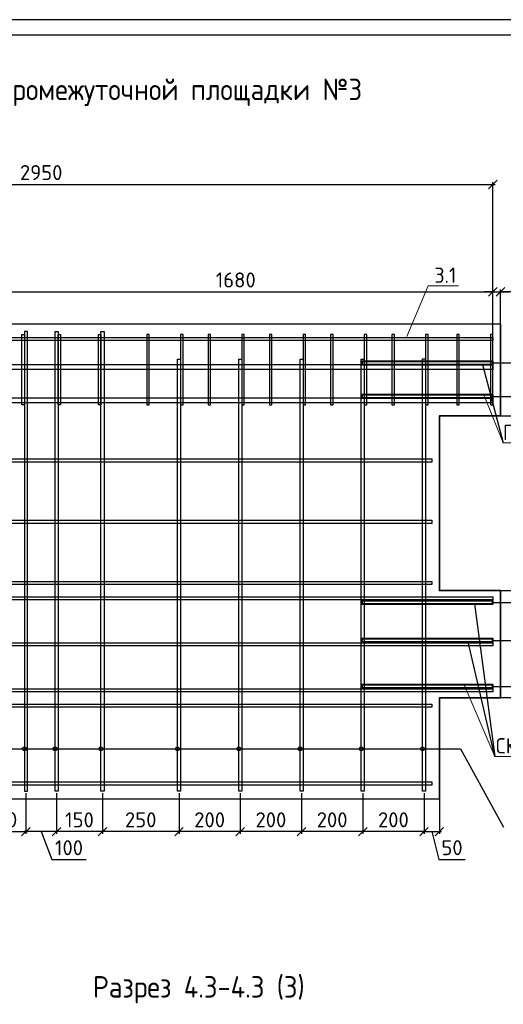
# Model space of a CAD drawing. Header units: millimetres. Extents: x 40580 to 2152466, y -328404 to 177125.
# Tile 182 of 252: x 531350 to 539245, y 161058 to 177125. Entities that reach past the tile are written whole.
import ezdxf
from ezdxf import colors
from ezdxf.entities.mleader import LeaderData, LeaderLine
from ezdxf.math import Vec2, Vec3

# ---------------------------------------------------------------- set-up
doc = ezdxf.new("R2010")
doc.units = ezdxf.units.MM
doc.linetypes.add('CENTER', pattern=[2, 1.25, -0.25, 0.25, -0.25])
doc.layers.add('11', color=7, linetype='Continuous')
doc.layers.add('Столовая - обозначения', color=7, linetype='Continuous')
for name, color, linetype, lineweight in [('Арм_хомуты', 133, 'Continuous', 18), ('ОСИ', 7, 'CENTER', 15), ('Перекрытие ж_бетон', 250, 'Continuous', 30), ('подоснова', 151, 'Continuous', 5), ('Столовая Двери и окна', 7, 'Continuous', 15), ('ТЕКСТ', 7, 'Continuous', 15)]:
    doc.layers.add(name, color=color, linetype=linetype, lineweight=lineweight)
doc.layers.add('Стена_ бетон несущ.', color=7, linetype='Continuous', lineweight=70, true_color=0xb4b496)
doc.styles.add('GOST-2.304_Type-B', font='GOST_Common.ttf')
doc.styles.get("Standard").update_dxf_attribs({"font": 'isocpeur.ttf'})
doc.styles.add('ГОСТ', font='isocpeur.ttf')
doc.dimstyles.new('Осевые', dxfattribs={"dimscale": 0.7, "dimtxt": 450, "dimasz": 400, "dimexe": 100, "dimexo": 100, "dimgap": 100, "dimtad": 1, "dimdec": 0, "dimzin": 0, "dimdsep": 46, "dimtxsty": 'Standard', "dimblk": 'OBLIQUE', "dimcen": 9, "dimdle": 100, "dimazin": 0, "dimtm": 1e-09, "dimtfac": 1, "dimtdec": 0, "dimtofl": 0, "dimtmove": 0, "dimatfit": 3, "dimfxl": 1, "dimtolj": 1, "dimtzin": 0, "dimarcsym": 0})

# ---------------------------------------------------------------- blocks, each defined once
blk = doc.blocks.new('Штамп')
at = {"layer": '11'}
blk.add_line((311470, 126228), (252070, 126228), dxfattribs=at)
at = {"layer": '11', "lineweight": 30}
blk.add_line((254210, 125978), (311220, 125978), dxfattribs=at)
blk = doc.blocks.new('_OBLIQUE')
at = {"color": 0, "linetype": 'ByBlock'}
blk.add_line((-0.5, -0.5), (0.5, 0.5), dxfattribs=at)
blk = doc.blocks.new('*D6001')
at = {"layer": 'Defpoints', "color": 0, "linetype": 'ByBlock', "lineweight": 25, "ltscale": 13, "transparency": 16777216}
for p in [(539201, 172686), (539076, 171913), (539201, 171913)]:
    blk.add_point(p, dxfattribs=at)
at = {"layer": 'ОСИ', "color": 0, "linetype": 'ByBlock', "lineweight": -2, "ltscale": 13, "transparency": 16777216}
for p, q in [((539076, 171948), (539076, 172721)), ((539201, 171948), (539201, 172721)), ((539076, 172686), (538936, 172686)), ((539076, 172686), (539201, 172686)), ((539201, 172686), (539341, 172686)), ((539986, 172686), (539201, 172686))]:
    blk.add_line(p, q, dxfattribs=at)
at = {"layer": 'ОСИ', "color": 0, "linetype": 'ByBlock', "lineweight": -2, "ltscale": 13, "transparency": 16777216, "xscale": 140, "yscale": 140, "zscale": 140}
blk.add_blockref('_OBLIQUE', (539076, 172686), dxfattribs=at)
at = {"layer": 'ОСИ', "color": 0, "linetype": 'ByBlock', "lineweight": -2, "ltscale": 13, "transparency": 16777216, "xscale": 140, "yscale": 140, "zscale": 140, "rotation": 180}
blk.add_blockref('_OBLIQUE', (539201, 172686), dxfattribs=at)
at = {"layer": 'ОСИ', "color": 0, "linetype": 'ByBlock', "ltscale": 13, "transparency": 16777216, "insert": (539769, 172878), "char_height": 245, "attachment_point": 5}
blk.add_mtext('\\A1;25', dxfattribs=at)
blk = doc.blocks.new('*D6136')
at = {"layer": 'Defpoints', "color": 0, "linetype": 'ByBlock', "lineweight": 25, "ltscale": 13, "transparency": 16777216}
for p in [(539076, 172686), (530677, 171938), (539076, 171913)]:
    blk.add_point(p, dxfattribs=at)
at = {"layer": 'ОСИ', "color": 0, "linetype": 'ByBlock', "lineweight": -2, "ltscale": 13, "transparency": 16777216}
for p, q in [((530677, 171973), (530677, 172721)), ((539076, 171948), (539076, 172721)), ((530642, 172686), (539111, 172686))]:
    blk.add_line(p, q, dxfattribs=at)
at = {"layer": 'ОСИ', "color": 0, "linetype": 'ByBlock', "lineweight": -2, "ltscale": 13, "transparency": 16777216, "xscale": 140, "yscale": 140, "zscale": 140, "rotation": 180}
blk.add_blockref('_OBLIQUE', (530677, 172686), dxfattribs=at)
at = {"layer": 'ОСИ', "color": 0, "linetype": 'ByBlock', "lineweight": -2, "ltscale": 13, "transparency": 16777216, "xscale": 140, "yscale": 140, "zscale": 140}
blk.add_blockref('_OBLIQUE', (539076, 172686), dxfattribs=at)
at = {"layer": 'ОСИ', "color": 0, "linetype": 'ByBlock', "ltscale": 13, "transparency": 16777216, "insert": (534877, 172878), "char_height": 245, "attachment_point": 5}
blk.add_mtext('\\A1;1680', dxfattribs=at)
blk = doc.blocks.new('*D6137')
at = {"layer": 'Defpoints', "color": 0, "linetype": 'ByBlock', "lineweight": 25, "ltscale": 13, "transparency": 16777216}
for p in [(539076, 174437), (524326, 171459), (539076, 171459)]:
    blk.add_point(p, dxfattribs=at)
at = {"layer": 'ОСИ', "color": 0, "linetype": 'ByBlock', "lineweight": -2, "ltscale": 13, "transparency": 16777216}
for p, q in [((524291, 174437), (539111, 174437)), ((524326, 171494), (524326, 174472)), ((539076, 171494), (539076, 174472))]:
    blk.add_line(p, q, dxfattribs=at)
at = {"layer": 'ОСИ', "color": 0, "linetype": 'ByBlock', "lineweight": -2, "ltscale": 13, "transparency": 16777216, "xscale": 140, "yscale": 140, "zscale": 140, "rotation": 180}
blk.add_blockref('_OBLIQUE', (524326, 174437), dxfattribs=at)
at = {"layer": 'ОСИ', "color": 0, "linetype": 'ByBlock', "lineweight": -2, "ltscale": 13, "transparency": 16777216, "xscale": 140, "yscale": 140, "zscale": 140}
blk.add_blockref('_OBLIQUE', (539076, 174437), dxfattribs=at)
at = {"layer": 'ОСИ', "color": 0, "linetype": 'ByBlock', "ltscale": 13, "transparency": 16777216, "insert": (531701, 174630), "char_height": 245, "attachment_point": 5}
blk.add_mtext('\\A1;2950', dxfattribs=at)
blk = doc.blocks.new('_None')
blk = doc.blocks.new('*D6002')
at = {"layer": 'Defpoints', "color": 0, "linetype": 'ByBlock', "lineweight": 25, "ltscale": 13, "transparency": 16777216}
for p in [(539051, 166246), (539176, 166062), (539718, 166062)]:
    blk.add_point(p, dxfattribs=at)
at = {"layer": 'ОСИ', "color": 0, "linetype": 'ByBlock', "lineweight": -2, "ltscale": 13, "transparency": 16777216}
for p, q in [((540226, 166307), (540226, 166741)), ((539718, 166154), (540226, 166307)), ((539086, 166246), (539753, 166246)), ((539718, 166281), (539718, 166027)), ((539211, 166062), (539753, 166062))]:
    blk.add_line(p, q, dxfattribs=at)
at = {"layer": 'ОСИ', "color": 0, "linetype": 'ByBlock', "lineweight": -2, "ltscale": 13, "transparency": 16777216, "xscale": 140, "yscale": 140, "zscale": 140}
for p, rotation in [((539718, 166246), 90), ((539718, 166062), 270)]:
    blk.add_blockref('_OBLIQUE', p, dxfattribs=dict(at, rotation=rotation))
at = {"layer": 'ОСИ', "color": 0, "linetype": 'ByBlock', "ltscale": 13, "transparency": 16777216, "insert": (540033, 166524), "char_height": 245, "attachment_point": 5, "rotation": 90}
blk.add_mtext('\\A1;37', dxfattribs=at)
blk = doc.blocks.new('*D6003')
at = {"layer": 'Defpoints', "color": 0, "linetype": 'ByBlock', "lineweight": 25, "ltscale": 13, "transparency": 16777216}
for p in [(539051, 166996), (539718, 166996), (539051, 166246)]:
    blk.add_point(p, dxfattribs=at)
at = {"layer": 'ОСИ', "color": 0, "linetype": 'ByBlock', "lineweight": -2, "ltscale": 13, "transparency": 16777216}
for p, q in [((539086, 166996), (539753, 166996)), ((539718, 166211), (539718, 167031)), ((539086, 166246), (539753, 166246))]:
    blk.add_line(p, q, dxfattribs=at)
at = {"layer": 'ОСИ', "color": 0, "linetype": 'ByBlock', "lineweight": -2, "ltscale": 13, "transparency": 16777216, "xscale": 140, "yscale": 140, "zscale": 140}
for p, rotation in [((539718, 166996), 90), ((539718, 166246), 270)]:
    blk.add_blockref('_OBLIQUE', p, dxfattribs=dict(at, rotation=rotation))
at = {"layer": 'ОСИ', "color": 0, "linetype": 'ByBlock', "ltscale": 13, "transparency": 16777216, "insert": (539526, 166621), "char_height": 245, "attachment_point": 5, "rotation": 90}
blk.add_mtext('\\A1;150', dxfattribs=at)
blk = doc.blocks.new('*D6004')
at = {"layer": 'Defpoints', "color": 0, "linetype": 'ByBlock', "lineweight": 25, "ltscale": 13, "transparency": 16777216}
for p in [(539051, 167616), (539718, 167616), (539051, 166996)]:
    blk.add_point(p, dxfattribs=at)
at = {"layer": 'ОСИ', "color": 0, "linetype": 'ByBlock', "lineweight": -2, "ltscale": 13, "transparency": 16777216}
for p, q in [((539086, 167616), (539753, 167616)), ((539718, 166961), (539718, 167651)), ((539086, 166996), (539753, 166996))]:
    blk.add_line(p, q, dxfattribs=at)
at = {"layer": 'ОСИ', "color": 0, "linetype": 'ByBlock', "lineweight": -2, "ltscale": 13, "transparency": 16777216, "xscale": 140, "yscale": 140, "zscale": 140}
for p, rotation in [((539718, 167616), 90), ((539718, 166996), 270)]:
    blk.add_blockref('_OBLIQUE', p, dxfattribs=dict(at, rotation=rotation))
at = {"layer": 'ОСИ', "color": 0, "linetype": 'ByBlock', "ltscale": 13, "transparency": 16777216, "insert": (539526, 167306), "char_height": 245, "attachment_point": 5, "rotation": 90}
blk.add_mtext('\\A1;124', dxfattribs=at)
blk = doc.blocks.new('*D6005')
at = {"layer": 'Defpoints', "color": 0, "linetype": 'ByBlock', "lineweight": 25, "ltscale": 13, "transparency": 16777216}
for p in [(539051, 167812), (539718, 167812), (539051, 167616)]:
    blk.add_point(p, dxfattribs=at)
at = {"layer": 'ОСИ', "color": 0, "linetype": 'ByBlock', "lineweight": -2, "ltscale": 13, "transparency": 16777216}
for p, q in [((540246, 167897), (540246, 168331)), ((539718, 167714), (540246, 167897)), ((539086, 167812), (539753, 167812)), ((539718, 167581), (539718, 167847)), ((539086, 167616), (539753, 167616))]:
    blk.add_line(p, q, dxfattribs=at)
at = {"layer": 'ОСИ', "color": 0, "linetype": 'ByBlock', "lineweight": -2, "ltscale": 13, "transparency": 16777216, "xscale": 140, "yscale": 140, "zscale": 140}
for p, rotation in [((539718, 167812), 90), ((539718, 167616), 270)]:
    blk.add_blockref('_OBLIQUE', p, dxfattribs=dict(at, rotation=rotation))
at = {"layer": 'ОСИ', "color": 0, "linetype": 'ByBlock', "ltscale": 13, "transparency": 16777216, "insert": (540054, 168114), "char_height": 245, "attachment_point": 5, "rotation": 90}
blk.add_mtext('\\A1;39', dxfattribs=at)
blk = doc.blocks.new('*D6012')
at = {"layer": 'Defpoints', "color": 0, "linetype": 'ByBlock', "lineweight": 25, "ltscale": 13, "transparency": 16777216}
for p in [(530701, 164537), (531451, 164537), (531451, 163876)]:
    blk.add_point(p, dxfattribs=at)
at = {"layer": 'ОСИ', "color": 0, "linetype": 'ByBlock', "lineweight": -2, "ltscale": 13, "transparency": 16777216}
for p, q in [((530701, 164502), (530701, 163841)), ((531451, 164502), (531451, 163841)), ((530666, 163876), (531486, 163876))]:
    blk.add_line(p, q, dxfattribs=at)
at = {"layer": 'ОСИ', "color": 0, "linetype": 'ByBlock', "lineweight": -2, "ltscale": 13, "transparency": 16777216, "xscale": 140, "yscale": 140, "zscale": 140, "rotation": 180}
blk.add_blockref('_OBLIQUE', (530701, 163876), dxfattribs=at)
at = {"layer": 'ОСИ', "color": 0, "linetype": 'ByBlock', "lineweight": -2, "ltscale": 13, "transparency": 16777216, "xscale": 140, "yscale": 140, "zscale": 140}
blk.add_blockref('_OBLIQUE', (531451, 163876), dxfattribs=at)
at = {"layer": 'ОСИ', "color": 0, "linetype": 'ByBlock', "ltscale": 13, "transparency": 16777216, "insert": (531076, 164068), "char_height": 245, "attachment_point": 5}
blk.add_mtext('\\A1;150', dxfattribs=at)
blk = doc.blocks.new('*D5950')
at = {"layer": 'Defpoints', "color": 0, "linetype": 'ByBlock', "lineweight": 25, "ltscale": 13, "transparency": 16777216}
for p in [(537951, 164537), (538201, 164525), (538201, 163876)]:
    blk.add_point(p, dxfattribs=at)
at = {"layer": 'ОСИ', "color": 0, "linetype": 'ByBlock', "lineweight": -2, "ltscale": 13, "transparency": 16777216}
for p, q in [((537951, 164502), (537951, 163841)), ((538201, 164490), (538201, 163841)), ((537916, 163876), (538236, 163876)), ((538076, 163876), (538191, 163421)), ((538191, 163421), (538625, 163421))]:
    blk.add_line(p, q, dxfattribs=at)
at = {"layer": 'ОСИ', "color": 0, "linetype": 'ByBlock', "lineweight": -2, "ltscale": 13, "transparency": 16777216, "xscale": 140, "yscale": 140, "zscale": 140, "rotation": 180}
blk.add_blockref('_OBLIQUE', (537951, 163876), dxfattribs=at)
at = {"layer": 'ОСИ', "color": 0, "linetype": 'ByBlock', "lineweight": -2, "ltscale": 13, "transparency": 16777216, "xscale": 140, "yscale": 140, "zscale": 140}
blk.add_blockref('_OBLIQUE', (538201, 163876), dxfattribs=at)
at = {"layer": 'ОСИ', "color": 0, "linetype": 'ByBlock', "ltscale": 13, "transparency": 16777216, "insert": (538408, 163614), "char_height": 245, "attachment_point": 5}
blk.add_mtext('\\A1;50', dxfattribs=at)
blk = doc.blocks.new('*D5951')
at = {"layer": 'Defpoints', "color": 0, "linetype": 'ByBlock', "lineweight": 25, "ltscale": 13, "transparency": 16777216}
for p in [(536951, 164537), (537951, 164537), (536951, 163876)]:
    blk.add_point(p, dxfattribs=at)
at = {"layer": 'ОСИ', "color": 0, "linetype": 'ByBlock', "lineweight": -2, "ltscale": 13, "transparency": 16777216}
for p, q in [((536951, 164502), (536951, 163841)), ((537951, 164502), (537951, 163841)), ((537986, 163876), (536916, 163876))]:
    blk.add_line(p, q, dxfattribs=at)
at = {"layer": 'ОСИ', "color": 0, "linetype": 'ByBlock', "lineweight": -2, "ltscale": 13, "transparency": 16777216, "xscale": 140, "yscale": 140, "zscale": 140, "rotation": 180}
blk.add_blockref('_OBLIQUE', (536951, 163876), dxfattribs=at)
at = {"layer": 'ОСИ', "color": 0, "linetype": 'ByBlock', "lineweight": -2, "ltscale": 13, "transparency": 16777216, "xscale": 140, "yscale": 140, "zscale": 140}
blk.add_blockref('_OBLIQUE', (537951, 163876), dxfattribs=at)
at = {"layer": 'ОСИ', "color": 0, "linetype": 'ByBlock', "ltscale": 13, "transparency": 16777216, "insert": (537451, 164069), "char_height": 245, "attachment_point": 5}
blk.add_mtext('\\A1;200', dxfattribs=at)
blk = doc.blocks.new('*D5952')
at = {"layer": 'Defpoints', "color": 0, "linetype": 'ByBlock', "lineweight": 25, "ltscale": 13, "transparency": 16777216}
for p in [(535951, 164537), (536951, 164537), (535951, 163876)]:
    blk.add_point(p, dxfattribs=at)
at = {"layer": 'ОСИ', "color": 0, "linetype": 'ByBlock', "lineweight": -2, "ltscale": 13, "transparency": 16777216}
for p, q in [((535951, 164502), (535951, 163841)), ((536951, 164502), (536951, 163841)), ((536986, 163876), (535916, 163876))]:
    blk.add_line(p, q, dxfattribs=at)
at = {"layer": 'ОСИ', "color": 0, "linetype": 'ByBlock', "lineweight": -2, "ltscale": 13, "transparency": 16777216, "xscale": 140, "yscale": 140, "zscale": 140, "rotation": 180}
blk.add_blockref('_OBLIQUE', (535951, 163876), dxfattribs=at)
at = {"layer": 'ОСИ', "color": 0, "linetype": 'ByBlock', "lineweight": -2, "ltscale": 13, "transparency": 16777216, "xscale": 140, "yscale": 140, "zscale": 140}
blk.add_blockref('_OBLIQUE', (536951, 163876), dxfattribs=at)
at = {"layer": 'ОСИ', "color": 0, "linetype": 'ByBlock', "ltscale": 13, "transparency": 16777216, "insert": (536451, 164069), "char_height": 245, "attachment_point": 5}
blk.add_mtext('\\A1;200', dxfattribs=at)
blk = doc.blocks.new('*D5953')
at = {"layer": 'Defpoints', "color": 0, "linetype": 'ByBlock', "lineweight": 25, "ltscale": 13, "transparency": 16777216}
for p in [(534951, 164537), (535951, 164537), (534951, 163876)]:
    blk.add_point(p, dxfattribs=at)
at = {"layer": 'ОСИ', "color": 0, "linetype": 'ByBlock', "lineweight": -2, "ltscale": 13, "transparency": 16777216}
for p, q in [((534951, 164502), (534951, 163841)), ((535951, 164502), (535951, 163841)), ((535986, 163876), (534916, 163876))]:
    blk.add_line(p, q, dxfattribs=at)
at = {"layer": 'ОСИ', "color": 0, "linetype": 'ByBlock', "lineweight": -2, "ltscale": 13, "transparency": 16777216, "xscale": 140, "yscale": 140, "zscale": 140, "rotation": 180}
blk.add_blockref('_OBLIQUE', (534951, 163876), dxfattribs=at)
at = {"layer": 'ОСИ', "color": 0, "linetype": 'ByBlock', "lineweight": -2, "ltscale": 13, "transparency": 16777216, "xscale": 140, "yscale": 140, "zscale": 140}
blk.add_blockref('_OBLIQUE', (535951, 163876), dxfattribs=at)
at = {"layer": 'ОСИ', "color": 0, "linetype": 'ByBlock', "ltscale": 13, "transparency": 16777216, "insert": (535451, 164069), "char_height": 245, "attachment_point": 5}
blk.add_mtext('\\A1;200', dxfattribs=at)
blk = doc.blocks.new('*D5954')
at = {"layer": 'Defpoints', "color": 0, "linetype": 'ByBlock', "lineweight": 25, "ltscale": 13, "transparency": 16777216}
for p in [(533951, 164537), (534951, 164537), (533951, 163876)]:
    blk.add_point(p, dxfattribs=at)
at = {"layer": 'ОСИ', "color": 0, "linetype": 'ByBlock', "lineweight": -2, "ltscale": 13, "transparency": 16777216}
for p, q in [((533951, 164502), (533951, 163841)), ((534951, 164502), (534951, 163841)), ((534986, 163876), (533916, 163876))]:
    blk.add_line(p, q, dxfattribs=at)
at = {"layer": 'ОСИ', "color": 0, "linetype": 'ByBlock', "lineweight": -2, "ltscale": 13, "transparency": 16777216, "xscale": 140, "yscale": 140, "zscale": 140, "rotation": 180}
blk.add_blockref('_OBLIQUE', (533951, 163876), dxfattribs=at)
at = {"layer": 'ОСИ', "color": 0, "linetype": 'ByBlock', "lineweight": -2, "ltscale": 13, "transparency": 16777216, "xscale": 140, "yscale": 140, "zscale": 140}
blk.add_blockref('_OBLIQUE', (534951, 163876), dxfattribs=at)
at = {"layer": 'ОСИ', "color": 0, "linetype": 'ByBlock', "ltscale": 13, "transparency": 16777216, "insert": (534451, 164069), "char_height": 245, "attachment_point": 5}
blk.add_mtext('\\A1;200', dxfattribs=at)
blk = doc.blocks.new('*D5955')
at = {"layer": 'Defpoints', "color": 0, "linetype": 'ByBlock', "lineweight": 25, "ltscale": 13, "transparency": 16777216}
for p in [(532701, 164537), (533951, 164537), (532701, 163876)]:
    blk.add_point(p, dxfattribs=at)
at = {"layer": 'ОСИ', "color": 0, "linetype": 'ByBlock', "lineweight": -2, "ltscale": 13, "transparency": 16777216}
for p, q in [((532701, 164502), (532701, 163841)), ((533951, 164502), (533951, 163841)), ((533986, 163876), (532666, 163876))]:
    blk.add_line(p, q, dxfattribs=at)
at = {"layer": 'ОСИ', "color": 0, "linetype": 'ByBlock', "lineweight": -2, "ltscale": 13, "transparency": 16777216, "xscale": 140, "yscale": 140, "zscale": 140, "rotation": 180}
blk.add_blockref('_OBLIQUE', (532701, 163876), dxfattribs=at)
at = {"layer": 'ОСИ', "color": 0, "linetype": 'ByBlock', "lineweight": -2, "ltscale": 13, "transparency": 16777216, "xscale": 140, "yscale": 140, "zscale": 140}
blk.add_blockref('_OBLIQUE', (533951, 163876), dxfattribs=at)
at = {"layer": 'ОСИ', "color": 0, "linetype": 'ByBlock', "ltscale": 13, "transparency": 16777216, "insert": (533326, 164069), "char_height": 245, "attachment_point": 5}
blk.add_mtext('\\A1;250', dxfattribs=at)
blk = doc.blocks.new('*D5956')
at = {"layer": 'Defpoints', "color": 0, "linetype": 'ByBlock', "lineweight": 25, "ltscale": 13, "transparency": 16777216}
for p in [(531951, 164537), (532701, 164537), (531951, 163876)]:
    blk.add_point(p, dxfattribs=at)
at = {"layer": 'ОСИ', "color": 0, "linetype": 'ByBlock', "lineweight": -2, "ltscale": 13, "transparency": 16777216}
for p, q in [((531951, 164502), (531951, 163841)), ((532701, 164502), (532701, 163841)), ((532736, 163876), (531916, 163876))]:
    blk.add_line(p, q, dxfattribs=at)
at = {"layer": 'ОСИ', "color": 0, "linetype": 'ByBlock', "lineweight": -2, "ltscale": 13, "transparency": 16777216, "xscale": 140, "yscale": 140, "zscale": 140, "rotation": 180}
blk.add_blockref('_OBLIQUE', (531951, 163876), dxfattribs=at)
at = {"layer": 'ОСИ', "color": 0, "linetype": 'ByBlock', "lineweight": -2, "ltscale": 13, "transparency": 16777216, "xscale": 140, "yscale": 140, "zscale": 140}
blk.add_blockref('_OBLIQUE', (532701, 163876), dxfattribs=at)
at = {"layer": 'ОСИ', "color": 0, "linetype": 'ByBlock', "ltscale": 13, "transparency": 16777216, "insert": (532326, 164068), "char_height": 245, "attachment_point": 5}
blk.add_mtext('\\A1;150', dxfattribs=at)
blk = doc.blocks.new('*D5957')
at = {"layer": 'Defpoints', "color": 0, "linetype": 'ByBlock', "lineweight": 25, "ltscale": 13, "transparency": 16777216}
for p in [(531451, 164537), (531951, 164537), (531451, 163876)]:
    blk.add_point(p, dxfattribs=at)
at = {"layer": 'ОСИ', "color": 0, "linetype": 'ByBlock', "lineweight": -2, "ltscale": 13, "transparency": 16777216}
for p, q in [((531451, 164502), (531451, 163841)), ((531951, 164502), (531951, 163841)), ((531986, 163876), (531416, 163876)), ((531701, 163876), (531877, 163421)), ((531877, 163421), (532434, 163421))]:
    blk.add_line(p, q, dxfattribs=at)
at = {"layer": 'ОСИ', "color": 0, "linetype": 'ByBlock', "lineweight": -2, "ltscale": 13, "transparency": 16777216, "xscale": 140, "yscale": 140, "zscale": 140, "rotation": 180}
blk.add_blockref('_OBLIQUE', (531451, 163876), dxfattribs=at)
at = {"layer": 'ОСИ', "color": 0, "linetype": 'ByBlock', "lineweight": -2, "ltscale": 13, "transparency": 16777216, "xscale": 140, "yscale": 140, "zscale": 140}
blk.add_blockref('_OBLIQUE', (531951, 163876), dxfattribs=at)
at = {"layer": 'ОСИ', "color": 0, "linetype": 'ByBlock', "ltscale": 13, "transparency": 16777216, "insert": (532155, 163613), "char_height": 245, "attachment_point": 5}
blk.add_mtext('\\A1;100', dxfattribs=at)
blk = doc.blocks.new('*D5969')
at = {"layer": 'Defpoints', "color": 0, "linetype": 'ByBlock', "lineweight": 25, "ltscale": 13, "transparency": 16777216}
for p in [(539051, 171524), (539051, 170978), (539718, 170978)]:
    blk.add_point(p, dxfattribs=at)
at = {"layer": 'ОСИ', "color": 0, "linetype": 'ByBlock', "lineweight": -2, "ltscale": 13, "transparency": 16777216}
for p, q in [((540310, 171678), (540310, 172234)), ((539718, 171251), (540310, 171678)), ((539086, 171524), (539753, 171524)), ((539718, 171559), (539718, 170943)), ((539086, 170978), (539753, 170978))]:
    blk.add_line(p, q, dxfattribs=at)
at = {"layer": 'ОСИ', "color": 0, "linetype": 'ByBlock', "lineweight": -2, "ltscale": 13, "transparency": 16777216, "xscale": 140, "yscale": 140, "zscale": 140}
for p, rotation in [((539718, 171524), 90), ((539718, 170978), 270)]:
    blk.add_blockref('_OBLIQUE', p, dxfattribs=dict(at, rotation=rotation))
at = {"layer": 'ОСИ', "color": 0, "linetype": 'ByBlock', "ltscale": 13, "transparency": 16777216, "insert": (540118, 171956), "char_height": 245, "attachment_point": 5, "rotation": 90}
blk.add_mtext('\\A1;109', dxfattribs=at)
blk = doc.blocks.new('*D5970')
at = {"layer": 'Defpoints', "color": 0, "linetype": 'ByBlock', "lineweight": 25, "ltscale": 13, "transparency": 16777216}
for p in [(539051, 170978), (539176, 170662), (539718, 170662)]:
    blk.add_point(p, dxfattribs=at)
at = {"layer": 'ОСИ', "color": 0, "linetype": 'ByBlock', "lineweight": -2, "ltscale": 13, "transparency": 16777216}
for p, q in [((540226, 170973), (540226, 171407)), ((539086, 170978), (539753, 170978)), ((539718, 171013), (539718, 170627)), ((539718, 170820), (540226, 170973)), ((539211, 170662), (539753, 170662))]:
    blk.add_line(p, q, dxfattribs=at)
at = {"layer": 'ОСИ', "color": 0, "linetype": 'ByBlock', "lineweight": -2, "ltscale": 13, "transparency": 16777216, "xscale": 140, "yscale": 140, "zscale": 140}
for p, rotation in [((539718, 170978), 90), ((539718, 170662), 270)]:
    blk.add_blockref('_OBLIQUE', p, dxfattribs=dict(at, rotation=rotation))
at = {"layer": 'ОСИ', "color": 0, "linetype": 'ByBlock', "ltscale": 13, "transparency": 16777216, "insert": (540033, 171190), "char_height": 245, "attachment_point": 5, "rotation": 90}
blk.add_mtext('\\A1;63', dxfattribs=at)

msp = doc.modelspace()

# ---------------------------------------------------------------- linework, layer by layer
at = {"layer": 'Арм_хомуты', "color": 251, "lineweight": 40, "true_color": 0x636466}
for points in [[(536938.334, 171498.808), (539076.46, 171498.808), (539076.46, 171548.808), (536938.334, 171548.808)], [(536938.334, 170953.41), (539076.46, 170953.41), (539076.46, 171003.41), (536938.334, 171003.41)], [(536938.334, 167591.49), (539076.46, 167591.49), (539076.46, 167641.49), (536938.334, 167641.49)], [(536938.334, 166971.49), (539076.46, 166971.49), (539076.46, 167021.49), (536938.334, 167021.49)], [(536938.334, 166221.49), (539076.46, 166221.49), (539076.46, 166271.49), (536938.334, 166271.49)]]:
    msp.add_lwpolyline(points, close=True, dxfattribs=at)
at = {"layer": 'Перекрытие ж_бетон', "color": 18, "linetype": 'Continuous', "lineweight": 30, "true_color": 0x000000}
for points in [[(539076.46, 171888.375), (530676.62, 171888.375), (530676.62, 171938.375), (539076.46, 171938.375)], [(539076.46, 171418.808), (524326.46, 171418.808), (524326.46, 171498.808), (539076.46, 171498.808)], [(539076.46, 170873.41), (524326.46, 170873.41), (524326.46, 170953.41), (539076.46, 170953.41)]]:
    msp.add_lwpolyline(points, close=True, dxfattribs=at)
at = {"layer": 'Перекрытие ж_бетон', "color": 18, "linetype": 'Continuous', "lineweight": 25, "true_color": 0x000000}
for points in [[(531426.622, 172035.403), (531426.46, 164537.238), (531476.46, 164537.238), (531476.622, 172035.403)], [(531976.622, 172035.403), (531976.46, 164537.238), (531926.46, 164537.238), (531926.622, 172035.403)], [(532726.622, 172035.403), (532726.46, 164537.238), (532676.46, 164537.238), (532676.622, 172035.403)], [(537976.46, 171588.349), (537976.46, 164537.238), (537926.46, 164537.238), (537926.46, 171588.349)], [(533976.46, 171586.48), (533976.46, 164537.238), (533926.46, 164537.238), (533926.46, 171586.48)], [(534976.46, 171586.48), (534976.46, 164537.238), (534926.46, 164537.238), (534926.46, 171586.48)], [(535976.46, 171586.48), (535976.46, 164537.238), (535926.46, 164537.238), (535926.46, 171586.48)], [(536976.46, 171586.48), (536976.46, 164537.238), (536926.46, 164537.238), (536926.46, 171586.48)], [(538076.46, 169906.49), (525301.46, 169906.49), (525301.46, 169956.49), (538076.46, 169956.49)], [(538076.46, 168906.49), (525301.46, 168906.49), (525301.46, 168956.49), (538076.46, 168956.49)], [(538076.46, 167906.49), (525301.46, 167906.49), (525301.46, 167956.49), (538076.46, 167956.49)], [(539076.46, 167656.49), (524326.46, 167656.49), (524326.46, 167706.49), (539076.46, 167706.49)], [(539076.46, 166906.49), (524326.46, 166906.49), (524326.46, 166956.49), (539076.46, 166956.49)], [(539076.46, 166156.49), (524326.46, 166156.49), (524326.46, 166206.49), (539076.46, 166206.49)], [(538076.46, 165906.49), (525301.46, 165906.49), (525301.46, 165956.49), (538076.46, 165956.49)], [(538076.46, 164636.49), (525301.46, 164636.49), (525301.46, 164686.49), (538076.46, 164686.49)]]:
    msp.add_lwpolyline(points, close=True, dxfattribs=at)
at = {"layer": 'Стена_ бетон несущ.', "color": 18, "linetype": 'Continuous', "lineweight": 35, "true_color": 0x000000, "transparency": 33554687}
msp.add_lwpolyline([(538201.46, 164408.351), (538201.46, 166058.351), (539201.46, 166058.351), (539201.46, 167808.351), (538201.46, 167808.351), (538201.46, 170658.351), (539201.46, 170658.351), (539201.46, 172158.351), (525201.46, 172162.314), (524201.46, 172162.314), (524201.46, 170662.314), (525201.46, 170662.314), (525201.46, 167812.314), (524201.46, 167812.314), (524201.46, 166062.314), (525201.46, 166062.314), (525201.46, 164412.314), (538201.46, 164408.351)], dxfattribs=at)
at = {"layer": 'Столовая Двери и окна', "color": 18, "lineweight": 25, "true_color": 0x000000}
for p, q in [((538903.64, 171498.808), (539243.096, 170217.612)), ((538772.533, 167591.49), (539108.803, 165102.535)), ((539108.803, 165102.535), (538674.021, 166971.49)), ((525476.46, 165227.355), (538544.296, 165227.355)), ((538544.296, 165227.355), (539247.893, 163947.021))]:
    msp.add_line(p, q, dxfattribs=at)
at = {"layer": 'Столовая Двери и окна', "color": 18, "lineweight": 30, "true_color": 0x000000}
for points in [[(531386.599, 170838.174), (531386.599, 171988.907), (531426.599, 171988.907), (531426.599, 170838.174)], [(531976.596, 170838.174), (531976.596, 171988.907), (532016.596, 171988.907), (532016.596, 170838.174)], [(532636.616, 170838.16), (532636.616, 171988.893), (532676.616, 171988.893), (532676.616, 170838.16)], [(533466.46, 170838.174), (533466.46, 171988.893), (533426.46, 171988.893), (533426.46, 170838.174)], [(534016.46, 170838.174), (534016.46, 171988.893), (533976.46, 171988.893), (533976.46, 170838.174)], [(534466.46, 170838.174), (534466.46, 171988.893), (534426.46, 171988.893), (534426.46, 170838.174)], [(535016.46, 170838.174), (535016.46, 171988.893), (534976.46, 171988.893), (534976.46, 170838.174)], [(535466.46, 170838.174), (535466.46, 171988.893), (535426.46, 171988.893), (535426.46, 170838.174)], [(536016.46, 170838.174), (536016.46, 171988.893), (535976.46, 171988.893), (535976.46, 170838.174)], [(536466.46, 170838.174), (536466.46, 171988.893), (536426.46, 171988.893), (536426.46, 170838.174)], [(537016.46, 170838.174), (537016.46, 171988.893), (536976.46, 171988.893), (536976.46, 170838.174)], [(537466.46, 170838.174), (537466.46, 171988.893), (537426.46, 171988.893), (537426.46, 170838.174)], [(538016.46, 170838.174), (538016.46, 171988.893), (537976.46, 171988.893), (537976.46, 170838.174)], [(538526.46, 170838.174), (538526.46, 171988.907), (538486.46, 171988.907), (538486.46, 170838.174)], [(539076.46, 170838.174), (539076.46, 171988.907), (539036.46, 171988.907), (539036.46, 170838.174)]]:
    msp.add_lwpolyline(points, close=True, dxfattribs=at)
for centre in [(531426.475, 165227.355), (531926.475, 165227.355), (532676.475, 165227.355), (533926.46, 165227.355), (534926.46, 165227.355), (535926.46, 165227.355), (536926.46, 165227.355), (537926.46, 165227.355)]:
    msp.add_circle(centre, 30.99, dxfattribs=at)

# ---------------------------------------------------------------- block references
at = {"layer": 'Столовая - обозначения', "color": 18, "lineweight": 20, "true_color": 0x000000}
msp.add_blockref('Штамп', (247319.619, 50897.048), dxfattribs=at)

# ---------------------------------------------------------------- texts
at = {"layer": 'ТЕКСТ', "color": 18, "ltscale": 6, "true_color": 0x000000, "char_height": 350, "attachment_point": 2, "style": 'ГОСТ'}
for s, insert, width in [('{\\W0.9;План верхнего армирования Промежуточной площадки №3 }', (531013.833, 176161.969), 12142.26589), ('{\\W0.9;Разрез 4.3-4.3 (3)}', (534274.085, 161517.742), 9466.5846)]:
    msp.add_mtext(s, dxfattribs=dict(at, insert=insert, width=width))

# ---------------------------------------------------------------- dimensions: what is measured, and where the dimension line sits
at = {"layer": 'ОСИ', "color": 18, "linetype": 'ByBlock', "ltscale": 13, "true_color": 0x000000}
for base, p1, p2, picture, middle in [((539076.46, 174437.115), (524326.46, 171458.808), (539076.46, 171458.808), '*D6137', (531701.46, 174629.615)), ((539076.46, 172685.712), (530676.62, 171938.375), (539076.46, 171913.375), '*D6136', (534876.54, 172878.212)), ((531451.46, 163875.992), (530701.46, 164537.124), (531451.46, 164537.108), '*D6012', (531076.46, 164068.492))]:
    dim = msp.add_linear_dim(base=base, p1=p1, p2=p2, dimstyle='Осевые', override={"dimtxt": 350, "dimasz": 200, "dimexe": 50, "dimexo": 50, "dimlfac": 0.2, "dimdle": 50, "dimtmove": 1}, dxfattribs=at)
    dim.commit()
    dim.dimension.update_dxf_attribs({"geometry": picture, "text_midpoint": middle})
for base, p1, p2, picture, middle in [((539201.46, 172685.712), (539076.46, 171913.375), (539201.46, 171913.375), '*D6001', (539769.422, 172760.595)), ((531451.46, 163875.992), (531951.46, 164537.238), (531451.46, 164537.108), '*D5957', (531947.21, 163420.992))]:
    dim = msp.add_linear_dim(base=base, p1=p1, p2=p2, dimstyle='Осевые', override={"dimtxt": 350, "dimasz": 200, "dimexe": 50, "dimexo": 50, "dimlfac": 0.2, "dimdle": 50, "dimtmove": 1}, dxfattribs=at)
    dim.commit()
    dim.dimension.update_dxf_attribs({"geometry": picture, "text_midpoint": middle, "dimtype": 160})
for base, p1, p2, angle, picture, middle in [((539718.024, 170978.41), (539051.46, 171523.808), (539051.46, 170978.41), 270, '*D5969', (540310.378, 171747.505)), ((539718.024, 167812.314), (539051.46, 167616.49), (539051.46, 167812.314), 270, '*D6005', (540246.178, 167966.882)), ((538201.46, 163876.105), (537951.46, 164537.238), (538201.46, 164524.805), 180, '*D5950', (538261.006, 163421.105))]:
    dim = msp.add_linear_dim(base=base, p1=p1, p2=p2, angle=angle, dimstyle='Осевые', override={"dimtxt": 350, "dimasz": 200, "dimexe": 50, "dimexo": 50, "dimlfac": 0.2, "dimdle": 50, "dimtmove": 1}, dxfattribs=at)
    dim.commit()
    dim.dimension.update_dxf_attribs({"geometry": picture, "text_midpoint": middle, "dimtype": 160})
for base, p1, p2, angle, picture, middle in [((539718.024, 170662.314), (539051.46, 170978.41), (539176.46, 170662.314), 270, '*D5970', (540033.024, 171042.612)), ((539718.024, 167616.49), (539051.46, 166996.49), (539051.46, 167616.49), 270, '*D6004', (539525.524, 167306.49)), ((539718.024, 166996.49), (539051.46, 166246.49), (539051.46, 166996.49), 270, '*D6003', (539525.524, 166621.49)), ((539718.024, 166062.314), (539051.46, 166246.49), (539176.46, 166062.314), 270, '*D6002', (540033.024, 166376.652)), ((531951.46, 163875.992), (532701.46, 164537.238), (531951.46, 164537.238), 180, '*D5956', (532326.46, 164068.492)), ((532701.46, 163876.105), (533951.46, 164537.238), (532701.46, 164537.238), 180, '*D5955', (533326.46, 164068.605)), ((533951.46, 163876.105), (534951.46, 164537.238), (533951.46, 164537.238), 180, '*D5954', (534451.46, 164068.605)), ((534951.46, 163876.105), (535951.46, 164537.238), (534951.46, 164537.238), 180, '*D5953', (535451.46, 164068.605)), ((535951.46, 163876.105), (536951.46, 164537.238), (535951.46, 164537.238), 180, '*D5952', (536451.46, 164068.605)), ((536951.46, 163876.105), (537951.46, 164537.238), (536951.46, 164537.238), 180, '*D5951', (537451.46, 164068.605))]:
    dim = msp.add_linear_dim(base=base, p1=p1, p2=p2, angle=angle, dimstyle='Осевые', override={"dimtxt": 350, "dimasz": 200, "dimexe": 50, "dimexo": 50, "dimlfac": 0.2, "dimdle": 50, "dimtmove": 1}, dxfattribs=at)
    dim.commit()
    dim.dimension.update_dxf_attribs({"geometry": picture, "text_midpoint": middle})

# ---------------------------------------------------------------- leaders
at = {"layer": 'подоснова', "color": 18, "ltscale": 0.3, "true_color": 0x000000}
ml = msp.add_multileader_mtext('Standard', dxfattribs=at)
ml.set_content('3.1', color=(0, 0, 0), style='GOST-2.304_Type-B')
ml.set_leader_properties(color=256, linetype='ByLayer', lineweight=15)
ml.set_arrow_properties(name='NONE')
ml.build(insert=Vec2(0, 0))
ml.multileader.update_dxf_attribs({"text_left_attachment_type": 6, "text_right_attachment_type": 6, "dogleg_length": 0.1, "arrow_head_size": 18})
ctx = ml.context
ctx.base_point, ctx.char_height, ctx.arrow_head_size, ctx.landing_gap_size, ctx.plane_origin = Vec3(538115.988, 172780.232), 250, 18, 20, Vec3(528095.632, 174236.58)
ctx.left_attachment, ctx.right_attachment, ctx.text_align_type = 6, 6, 1
notes = []
notes.append((ctx, [(0, (1, 1, 0), (538020.525, 172780.232), (1, 0), 95.463, [(0, [(537668.052, 171953.375)], 0, [])])]))
ctx.mtext.insert, ctx.mtext.width, ctx.mtext.alignment, ctx.mtext.flow_direction = Vec3(538298.488, 173080.232), 375, 2, 5
ml = msp.add_multileader_mtext('Standard', dxfattribs=at)
ml.set_content('Г3 ', color=(0, 0, 0), style='GOST-2.304_Type-B')
ml.set_leader_properties(color=256, linetype='ByLayer', lineweight=15)
ml.set_arrow_properties(name='NONE')
ml.build(insert=Vec2(0, 0))
ml.multileader.update_dxf_attribs({"text_left_attachment_type": 6, "text_right_attachment_type": 6, "dogleg_length": 0.1, "arrow_head_size": 18})
ctx = ml.context
ctx.base_point, ctx.char_height, ctx.arrow_head_size, ctx.landing_gap_size, ctx.plane_origin = Vec3(539243.196, 170217.612), 250, 18, 20, Vec3(533688.248, 168415.292)
ctx.left_attachment, ctx.right_attachment, ctx.text_align_type = 6, 6, 1
notes.append((ctx, [(0, (1, 1, 0), (539243.096, 170217.612), (1, 0), 0.1, [(0, [(538927.509, 171003.41)], 0, [])])]))
ctx.mtext.insert, ctx.mtext.alignment, ctx.mtext.flow_direction = Vec3(539413.196, 170517.612), 2, 5
ml = msp.add_multileader_mtext('Standard', dxfattribs=at)
ml.set_content('СК3 ', color=(0, 0, 0), style='GOST-2.304_Type-B')
ml.set_leader_properties(color=256, linetype='ByLayer', lineweight=15)
ml.set_arrow_properties(name='NONE')
ml.build(insert=Vec2(0, 0))
ml.multileader.update_dxf_attribs({"text_left_attachment_type": 6, "text_right_attachment_type": 6, "dogleg_length": 0.1, "arrow_head_size": 18})
ctx = ml.context
ctx.base_point, ctx.char_height, ctx.arrow_head_size, ctx.landing_gap_size, ctx.plane_origin = Vec3(539108.903, 165102.535), 250, 18, 20, Vec3(546764.108, 163569.719)
ctx.left_attachment, ctx.right_attachment, ctx.text_align_type = 6, 6, 1
notes.append((ctx, [(1, (1, 1, 0), (539108.803, 165102.535), (1, 0), 0.1, [(0, [(538606.996, 166271.49)], 0, [])])]))
ctx.mtext.insert, ctx.mtext.alignment, ctx.mtext.flow_direction = Vec3(539378.903, 165402.535), 2, 5
for ctx, leaders in notes:
    for number, flags, end, landing, length, lines in leaders:
        leader = LeaderData()
        leader.index, (leader.has_last_leader_line, leader.has_dogleg_vector, leader.attachment_direction) = number, flags
        leader.last_leader_point, leader.dogleg_vector, leader.dogleg_length = Vec3(end), Vec3(landing), length
        for number, points, colour, breaks in lines:
            line = LeaderLine()
            line.index, line.vertices, line.color, line.breaks = number, Vec3.list(points), colors.encode_raw_color(colour), breaks
            leader.lines.append(line)
        ctx.leaders.append(leader)

doc.saveas('drawing.dxf')
